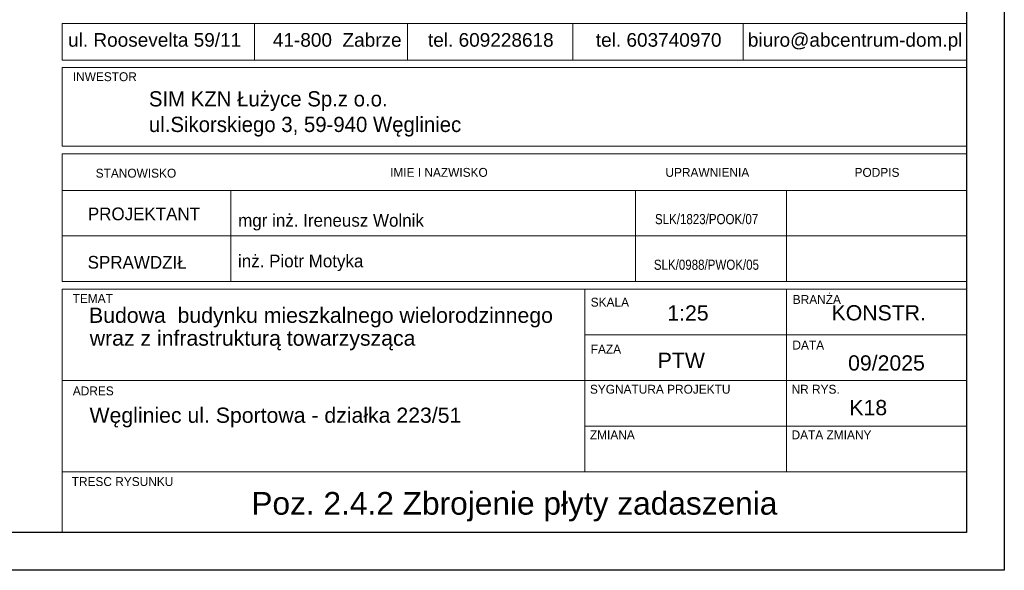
# Model space of a CAD drawing. Header units: millimetres. Extents: x 4862 to 12592, y -1539 to -726.
# Tile 28 of 40: x 10671 to 10998, y -1539 to -1356. Entities that reach past the tile are written whole.
import ezdxf
from ezdxf.enums import TextEntityAlignment as Align

# ---------------------------------------------------------------- set-up
doc = ezdxf.new("R2010")
doc.units = ezdxf.units.MM
doc.header["$LTSCALE"] = 25
doc.layers.add('$TD_AUDIT_GENERATED_(3680)', color=7, linetype='Continuous', lineweight=18)
doc.layers.add('A-TABELKA', color=7, linetype='Continuous', lineweight=18)
doc.layers.add('BA_ram', color=2, linetype='Continuous')
doc.layers.add('Warstwa 1', color=7, linetype='Continuous')
doc.styles.add('olo-2', font='arial.ttf')
doc.styles.add('olo1', font='ISI-ROMANS_PL.SHX', dxfattribs={"height": 18})
doc.styles.add('SN1', font='arial.ttf', dxfattribs={"height": 1})

msp = doc.modelspace()

# ---------------------------------------------------------------- linework, layer by layer
at = {"layer": '$TD_AUDIT_GENERATED_(3680)', "color": 7}
for p, q in [((10749.35, -1357.3), (10749.35, -1369.46)), ((10800.04, -1357.3), (10800.04, -1369.46)), ((10854.88, -1357.3), (10854.88, -1369.46)), ((10911.45, -1357.3), (10911.45, -1369.46)), ((10685.51, -1371.9), (10985.51, -1371.9)), ((10685.51, -1371.9), (10685.51, -1398.02)), ((10985.51, -1398.02), (10985.51, -1371.9)), ((10685.51, -1398.02), (10985.51, -1398.02)), ((10685.51, -1400.54), (10685.51, -1442.89)), ((10685.51, -1400.54), (10985.51, -1400.54)), ((10985.51, -1442.89), (10985.51, -1400.54)), ((10685.51, -1412.64), (10985.51, -1412.64)), ((10685.51, -1412.64), (10985.51, -1412.64)), ((10741.51, -1412.64), (10741.51, -1442.89)), ((10925.79, -1442.89), (10925.79, -1412.64)), ((10685.51, -1427.77), (10985.51, -1427.77)), ((10685.58, -1427.77), (10985.51, -1427.77)), ((10741.51, -1427.77), (10985.51, -1427.77)), ((10685.51, -1442.89), (10985.51, -1442.89)), ((10685.51, -1442.89), (10985.51, -1442.89)), ((10685.51, -1445.42), (10985.51, -1445.42)), ((10685.51, -1445.42), (10685.51, -1526.09)), ((10858.9, -1505.92), (10858.9, -1445.42)), ((10925.79, -1505.92), (10925.79, -1445.42)), ((10985.51, -1526.09), (10985.51, -1445.42)), ((10858.9, -1460.54), (10985.51, -1460.54)), ((10685.51, -1475.67), (10866.08, -1475.67)), ((10866.08, -1475.67), (10985.51, -1475.67)), ((10858.9, -1490.79), (10985.51, -1490.79)), ((10685.51, -1505.92), (10985.51, -1505.92)), ((10685.51, -1526.09), (10985.51, -1526.09))]:
    msp.add_line(p, q, dxfattribs=at)
at = {"layer": '$TD_AUDIT_GENERATED_(3680)', "color": 7, "ltscale": 100}
msp.add_line((10875.69, -1442.89), (10875.69, -1412.64), dxfattribs=at)
at = {"layer": '$TD_AUDIT_GENERATED_(3680)', "color": 7}
msp.add_lwpolyline([(10685.51, -1357.3), (10985.51, -1357.3), (10985.51, -1369.46), (10685.51, -1369.46)], close=True, dxfattribs=at)
at = {"layer": 'BA_ram', "color": 1}
msp.add_lwpolyline([(9498.01, -1538.59), (9498.01, -796.09), (10998.01, -796.09), (10998.01, -1538.59)], close=True, dxfattribs=at)
at = {"layer": 'BA_ram'}
msp.add_lwpolyline([(9548.01, -1526.09), (9548.01, -808.59), (10985.51, -808.59), (10985.51, -1526.09)], close=True, dxfattribs=at)

# ---------------------------------------------------------------- texts
at = {"layer": '$TD_AUDIT_GENERATED_(3680)', "color": 7, "style": 'olo1'}
for s, height, p in [('INWESTOR', 2.946, (10689.07, -1376.44)), ('STANOWISKO', 2.946, (10696.66, -1408.43)), ('IMIE I NAZWISKO', 2.9457, (10794.29, -1408.16)), ('UPRAWNIENIA', 2.9457, (10885.62, -1408.15)), ('PODPIS', 2.946, (10948.34, -1408.16)), ('PROJEKTANT', 4.208, (10694.06, -1422.54)), ('SPRAWDZIŁ', 4.208, (10693.99, -1438.59)), ('TEMAT', 2.946, (10689, -1449.95)), ('SKALA', 2.946, (10860.84, -1451.19)), ('BRANŻA', 2.946, (10927.84, -1450.29)), ('DATA', 2.946, (10927.73, -1465.4)), ('FAZA', 2.946, (10860.84, -1466.75)), ('ADRES', 2.946, (10689.07, -1480.59)), ('SYGNATURA PROJEKTU', 2.9457, (10860.57, -1480.04)), ('NR RYS.', 2.946, (10927.45, -1480.04)), ('ZMIANA', 2.946, (10860.57, -1495.17)), ('DATA ZMIANY', 2.9457, (10927.45, -1495.17)), ('TRESC RYSUNKU', 2.9457, (10688.7, -1510.65))]:
    msp.add_text(s, height=height, dxfattribs=at).set_placement(p)
at = {"layer": 'A-TABELKA', "color": 7, "linetype": 'Continuous'}
for s, height, style, p in [('SIM KZN Łużyce Sp.z o.o.', 5.0497, 'olo1', (10714.3, -1384.83)), ('ul.Sikorskiego 3, 59-940 Węgliniec', 5.0497, 'olo1', (10714.3, -1393.31)), ('mgr inż. Ireneusz Wolnik', 4.2081, 'olo1', (10743.91, -1424.69)), ('inż. Piotr Motyka', 4.2081, 'olo1', (10743.85, -1438.16)), ('Budowa  budynku mieszkalnego wielorodzinnego', 5.0419, 'olo-2', (10694.45, -1456.56)), ('wraz z infrastrukturą towarzysząca', 5.0419, 'olo-2', (10694.68, -1464.14)), ('09/2025', 5.042, 'olo-2', (10946.2, -1472.37)), ('Węgliniec ul. Sportowa - działka 223/51', 5.0419, 'olo-2', (10694.61, -1489.7))]:
    msp.add_text(s, height=height, dxfattribs=dict(at, style=style)).set_placement(p)
at = {"layer": 'A-TABELKA', "color": 7, "linetype": 'Continuous', "style": 'olo1', "width": 0.85}
for s, p in [('SLK/1823/POOK/07', (10899.27, -1422.1)), ('SLK/0988/PWOK/05', (10899.21, -1437.23))]:
    msp.add_text(s, height=3.3665, dxfattribs=at).set_placement(p, align=Align.MIDDLE)
at = {"layer": 'A-TABELKA', "color": 7, "linetype": 'Continuous', "style": 'olo-2'}
for s, height, p in [('1:25', 5.042, (10893.09, -1453.28)), ('KONSTR.', 5.042, (10956.37, -1453.23)), ('PTW', 5.042, (10890.89, -1468.98)), ('K18', 5.042, (10952.88, -1484.65)), ('Poz. 2.4.2 Zbrojenie płyty zadaszenia', 7.5144, (10835.51, -1517.32))]:
    msp.add_text(s, height=height, dxfattribs=at).set_placement(p, align=Align.MIDDLE)
at = {"layer": 'Warstwa 1', "color": 160, "style": 'SN1'}
msp.add_text('ul. Roosevelta 59/11      41-800  Zabrze     tel. 609228618        tel. 603740970     biuro@abcentrum-dom.pl', height=4.50867, dxfattribs=at).set_placement((10687.49, -1365.03))

doc.saveas('drawing.dxf')
